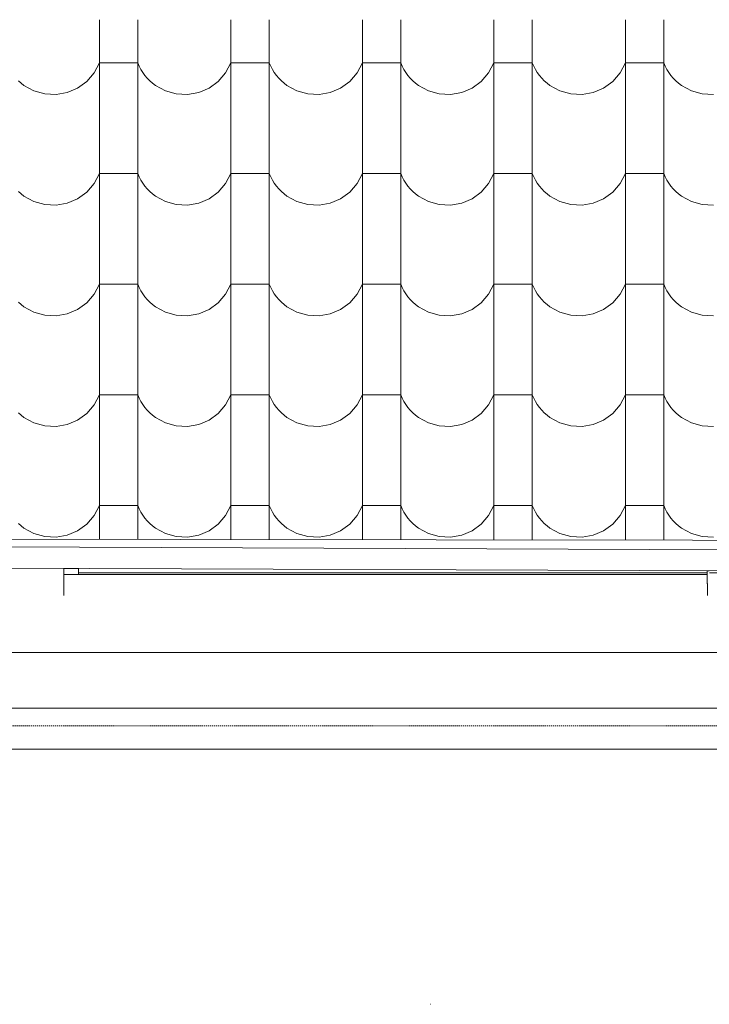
# Model space of a CAD drawing. Header units: millimetres. Extents: x -20699 to 32021, y -4298 to 11971.
# Tile 13 of 74: x -14334 to -13469, y 6480 to 7717. Entities that reach past the tile are written whole.
import ezdxf

# ---------------------------------------------------------------- set-up
doc = ezdxf.new("R2010")
doc.units = ezdxf.units.MM
doc.header["$MEASUREMENT"] = 0
doc.linetypes.add('Wipeout_Contour', pattern=[1000, 0, -1000])
doc.linetypes.add('Čárkovaná S', pattern=[2.5, 1.5, -1])
for name, color, linetype in [('A-A_1_2D prvky - obecné', 7, 'Continuous'), ('A-A_1_Bourané_Konstrukce - krov', 7, 'Continuous'), ('A-A_1_Bourané_Konstrukce - nosné', 7, 'Continuous'), ('A-A_1_Bourané_Konstrukce - střechy a skořepiny', 7, 'Continuous'), ('A-A_1_Bourané_Výplně - Povrchové', 7, 'Continuous'), ('A-A_1_Konstrukce - krov', 7, 'Continuous'), ('A-A_1_Konstrukce - střechy a skořepiny', 7, 'Continuous'), ('A-A_1_Výplně - Povrchové', 7, 'Continuous')]:
    doc.layers.add(name, color=color, linetype=linetype)

# ---------------------------------------------------------------- blocks, each defined once
blk = doc.blocks.new('*X1', base_point=(-21954.7, -8431.5))
at = {"layer": 'A-A_1_Bourané_Výplně - Povrchové', "color": 251, "linetype": 'Continuous', "lineweight": 20, "true_color": 0x6a6a6a}
for p, q in [((-14233.9, 7716.5), (-14233.9, 7578)), ((-14185.9, 7716.5), (-14185.9, 7578)), ((-14068.9, 7716.5), (-14068.9, 7578)), ((-14020.9, 7716.5), (-14020.9, 7578)), ((-13903.9, 7716.5), (-13903.9, 7578)), ((-13855.9, 7716.5), (-13855.9, 7578)), ((-13738.9, 7716.5), (-13738.9, 7578)), ((-13690.9, 7716.5), (-13690.9, 7578)), ((-13573.9, 7716.5), (-13573.9, 7578)), ((-13525.9, 7716.5), (-13525.9, 7578)), ((-14240.6, 7650), (-14233.9, 7662.5)), ((-14209.9, 7662.5), (-14233.9, 7662.5)), ((-14185.9, 7662.5), (-14209.9, 7662.5)), ((-14185.9, 7662.5), (-14184, 7658.3)), ((-14184, 7658.3), (-14181.9, 7654.3)), ((-14075.6, 7650), (-14068.9, 7662.5)), ((-14044.9, 7662.5), (-14068.9, 7662.5)), ((-14020.9, 7662.5), (-14044.9, 7662.5)), ((-14020.9, 7662.5), (-14019, 7658.3)), ((-14019, 7658.3), (-14016.9, 7654.3)), ((-13910.6, 7650), (-13903.9, 7662.5)), ((-13879.9, 7662.5), (-13903.9, 7662.5)), ((-13855.9, 7662.5), (-13879.9, 7662.5)), ((-13855.9, 7662.5), (-13854, 7658.3)), ((-13854, 7658.3), (-13851.9, 7654.3)), ((-13745.6, 7650), (-13738.9, 7662.5)), ((-13714.9, 7662.5), (-13738.9, 7662.5)), ((-13690.9, 7662.5), (-13714.9, 7662.5)), ((-13690.9, 7662.5), (-13689, 7658.3)), ((-13689, 7658.3), (-13686.9, 7654.3)), ((-13580.6, 7650), (-13573.9, 7662.5)), ((-13549.9, 7662.5), (-13573.9, 7662.5)), ((-13525.9, 7662.5), (-13549.9, 7662.5)), ((-13525.9, 7662.5), (-13524, 7658.3)), ((-13524, 7658.3), (-13521.9, 7654.3)), ((-14249.9, 7639.2), (-14240.6, 7650)), ((-14181.9, 7654.3), (-14179.5, 7650.4)), ((-14179.5, 7650.4), (-14176.8, 7646.7)), ((-14176.8, 7646.7), (-14173.9, 7643.3)), ((-14084.9, 7639.2), (-14075.6, 7650)), ((-14016.9, 7654.3), (-14014.5, 7650.4)), ((-14014.5, 7650.4), (-14011.8, 7646.7)), ((-14011.8, 7646.7), (-14008.9, 7643.3)), ((-13919.9, 7639.2), (-13910.6, 7650)), ((-13851.9, 7654.3), (-13849.5, 7650.4)), ((-13849.5, 7650.4), (-13846.8, 7646.7)), ((-13846.8, 7646.7), (-13843.9, 7643.3)), ((-13754.9, 7639.2), (-13745.6, 7650)), ((-13686.9, 7654.3), (-13684.5, 7650.4)), ((-13684.5, 7650.4), (-13681.8, 7646.7)), ((-13681.8, 7646.7), (-13678.9, 7643.3)), ((-13589.9, 7639.2), (-13580.6, 7650)), ((-13521.9, 7654.3), (-13519.5, 7650.4)), ((-13519.5, 7650.4), (-13516.8, 7646.7)), ((-13516.8, 7646.7), (-13513.9, 7643.3)), ((-14335.7, 7640), (-14332.3, 7637)), ((-14332.3, 7637), (-14328.7, 7634.2)), ((-14328.7, 7634.2), (-14316.2, 7627.4)), ((-14261.4, 7630.9), (-14249.9, 7639.2)), ((-14173.9, 7643.3), (-14170.7, 7640)), ((-14170.7, 7640), (-14167.3, 7637)), ((-14167.3, 7637), (-14163.7, 7634.2)), ((-14163.7, 7634.2), (-14151.2, 7627.4)), ((-14096.4, 7630.9), (-14084.9, 7639.2)), ((-14008.9, 7643.3), (-14005.7, 7640)), ((-14005.7, 7640), (-14002.3, 7637)), ((-14002.3, 7637), (-13998.7, 7634.2)), ((-13998.7, 7634.2), (-13986.2, 7627.4)), ((-13931.4, 7630.9), (-13919.9, 7639.2)), ((-13843.9, 7643.3), (-13840.7, 7640)), ((-13840.7, 7640), (-13837.3, 7637)), ((-13837.3, 7637), (-13833.7, 7634.2)), ((-13833.7, 7634.2), (-13821.2, 7627.4)), ((-13766.4, 7630.9), (-13754.9, 7639.2)), ((-13678.9, 7643.3), (-13675.7, 7640)), ((-13675.7, 7640), (-13672.3, 7637)), ((-13672.3, 7637), (-13668.7, 7634.2)), ((-13668.7, 7634.2), (-13656.2, 7627.4)), ((-13601.4, 7630.9), (-13589.9, 7639.2)), ((-13513.9, 7643.3), (-13510.7, 7640)), ((-13510.7, 7640), (-13507.3, 7637)), ((-13507.3, 7637), (-13503.7, 7634.2)), ((-13503.7, 7634.2), (-13491.2, 7627.4)), ((-14316.2, 7627.4), (-14302.6, 7623.5)), ((-14302.6, 7623.5), (-14288.4, 7622.8)), ((-14288.4, 7622.8), (-14274.4, 7625.3)), ((-14274.4, 7625.3), (-14261.4, 7630.9)), ((-14151.2, 7627.4), (-14137.6, 7623.5)), ((-14137.6, 7623.5), (-14123.4, 7622.8)), ((-14123.4, 7622.8), (-14109.4, 7625.3)), ((-14109.4, 7625.3), (-14096.4, 7630.9)), ((-13986.2, 7627.4), (-13972.6, 7623.5)), ((-13972.6, 7623.5), (-13958.4, 7622.8)), ((-13958.4, 7622.8), (-13944.4, 7625.3)), ((-13944.4, 7625.3), (-13931.4, 7630.9)), ((-13821.2, 7627.4), (-13807.6, 7623.5)), ((-13807.6, 7623.5), (-13793.4, 7622.8)), ((-13793.4, 7622.8), (-13779.4, 7625.3)), ((-13779.4, 7625.3), (-13766.4, 7630.9)), ((-13656.2, 7627.4), (-13642.6, 7623.5)), ((-13642.6, 7623.5), (-13628.4, 7622.8)), ((-13628.4, 7622.8), (-13614.4, 7625.3)), ((-13614.4, 7625.3), (-13601.4, 7630.9)), ((-13491.2, 7627.4), (-13477.6, 7623.5)), ((-13477.6, 7623.5), (-13463.4, 7622.8)), ((-14233.9, 7577.5), (-14233.9, 7439)), ((-14185.9, 7577.5), (-14185.9, 7439)), ((-14068.9, 7577.5), (-14068.9, 7439)), ((-14020.9, 7577.5), (-14020.9, 7439)), ((-13903.9, 7577.5), (-13903.9, 7439)), ((-13855.9, 7577.5), (-13855.9, 7439)), ((-13738.9, 7577.5), (-13738.9, 7439)), ((-13690.9, 7577.5), (-13690.9, 7439)), ((-13573.9, 7577.5), (-13573.9, 7439)), ((-13525.9, 7577.5), (-13525.9, 7439)), ((-14240.6, 7511), (-14233.9, 7523.5)), ((-14209.9, 7523.5), (-14233.9, 7523.5)), ((-14185.9, 7523.5), (-14209.9, 7523.5)), ((-14185.9, 7523.5), (-14184, 7519.3)), ((-14075.6, 7511), (-14068.9, 7523.5)), ((-14044.9, 7523.5), (-14068.9, 7523.5)), ((-14020.9, 7523.5), (-14044.9, 7523.5)), ((-14020.9, 7523.5), (-14019, 7519.3)), ((-13910.6, 7511), (-13903.9, 7523.5)), ((-13879.9, 7523.5), (-13903.9, 7523.5)), ((-13855.9, 7523.5), (-13879.9, 7523.5)), ((-13855.9, 7523.5), (-13854, 7519.3)), ((-13745.6, 7511), (-13738.9, 7523.5)), ((-13714.9, 7523.5), (-13738.9, 7523.5)), ((-13690.9, 7523.5), (-13714.9, 7523.5)), ((-13690.9, 7523.5), (-13689, 7519.3)), ((-13580.6, 7511), (-13573.9, 7523.5)), ((-13549.9, 7523.5), (-13573.9, 7523.5)), ((-13525.9, 7523.5), (-13549.9, 7523.5)), ((-13525.9, 7523.5), (-13524, 7519.3)), ((-14249.9, 7500.2), (-14240.6, 7511)), ((-14184, 7519.3), (-14181.9, 7515.3)), ((-14181.9, 7515.3), (-14179.5, 7511.4)), ((-14179.5, 7511.4), (-14176.8, 7507.7)), ((-14176.8, 7507.7), (-14173.9, 7504.3)), ((-14084.9, 7500.2), (-14075.6, 7511)), ((-14019, 7519.3), (-14016.9, 7515.3)), ((-14016.9, 7515.3), (-14014.5, 7511.4)), ((-14014.5, 7511.4), (-14011.8, 7507.7)), ((-14011.8, 7507.7), (-14008.9, 7504.3)), ((-13919.9, 7500.2), (-13910.6, 7511)), ((-13854, 7519.3), (-13851.9, 7515.3)), ((-13851.9, 7515.3), (-13849.5, 7511.4)), ((-13849.5, 7511.4), (-13846.8, 7507.7)), ((-13846.8, 7507.7), (-13843.9, 7504.3)), ((-13754.9, 7500.2), (-13745.6, 7511)), ((-13689, 7519.3), (-13686.9, 7515.3)), ((-13686.9, 7515.3), (-13684.5, 7511.4)), ((-13684.5, 7511.4), (-13681.8, 7507.7)), ((-13681.8, 7507.7), (-13678.9, 7504.3)), ((-13589.9, 7500.2), (-13580.6, 7511)), ((-13524, 7519.3), (-13521.9, 7515.3)), ((-13521.9, 7515.3), (-13519.5, 7511.4)), ((-13519.5, 7511.4), (-13516.8, 7507.7)), ((-13516.8, 7507.7), (-13513.9, 7504.3)), ((-14335.7, 7501), (-14332.3, 7498)), ((-14332.3, 7498), (-14328.7, 7495.2)), ((-14328.7, 7495.2), (-14316.2, 7488.4)), ((-14261.4, 7491.9), (-14249.9, 7500.2)), ((-14173.9, 7504.3), (-14170.7, 7501)), ((-14170.7, 7501), (-14167.3, 7498)), ((-14167.3, 7498), (-14163.7, 7495.2)), ((-14163.7, 7495.2), (-14151.2, 7488.4)), ((-14096.4, 7491.9), (-14084.9, 7500.2)), ((-14008.9, 7504.3), (-14005.7, 7501)), ((-14005.7, 7501), (-14002.3, 7498)), ((-14002.3, 7498), (-13998.7, 7495.2)), ((-13998.7, 7495.2), (-13986.2, 7488.4)), ((-13931.4, 7491.9), (-13919.9, 7500.2)), ((-13843.9, 7504.3), (-13840.7, 7501)), ((-13840.7, 7501), (-13837.3, 7498)), ((-13837.3, 7498), (-13833.7, 7495.2)), ((-13833.7, 7495.2), (-13821.2, 7488.4)), ((-13766.4, 7491.9), (-13754.9, 7500.2)), ((-13678.9, 7504.3), (-13675.7, 7501)), ((-13675.7, 7501), (-13672.3, 7498)), ((-13672.3, 7498), (-13668.7, 7495.2)), ((-13668.7, 7495.2), (-13656.2, 7488.4)), ((-13601.4, 7491.9), (-13589.9, 7500.2)), ((-13513.9, 7504.3), (-13510.7, 7501)), ((-13510.7, 7501), (-13507.3, 7498)), ((-13507.3, 7498), (-13503.7, 7495.2)), ((-13503.7, 7495.2), (-13491.2, 7488.4)), ((-14316.2, 7488.4), (-14302.6, 7484.5)), ((-14302.6, 7484.5), (-14288.4, 7483.8)), ((-14288.4, 7483.8), (-14274.4, 7486.3)), ((-14274.4, 7486.3), (-14261.4, 7491.9)), ((-14151.2, 7488.4), (-14137.6, 7484.5)), ((-14137.6, 7484.5), (-14123.4, 7483.8)), ((-14123.4, 7483.8), (-14109.4, 7486.3)), ((-14109.4, 7486.3), (-14096.4, 7491.9)), ((-13986.2, 7488.4), (-13972.6, 7484.5)), ((-13972.6, 7484.5), (-13958.4, 7483.8)), ((-13958.4, 7483.8), (-13944.4, 7486.3)), ((-13944.4, 7486.3), (-13931.4, 7491.9)), ((-13821.2, 7488.4), (-13807.6, 7484.5)), ((-13807.6, 7484.5), (-13793.4, 7483.8)), ((-13793.4, 7483.8), (-13779.4, 7486.3)), ((-13779.4, 7486.3), (-13766.4, 7491.9)), ((-13656.2, 7488.4), (-13642.6, 7484.5)), ((-13642.6, 7484.5), (-13628.4, 7483.8)), ((-13628.4, 7483.8), (-13614.4, 7486.3)), ((-13614.4, 7486.3), (-13601.4, 7491.9)), ((-13491.2, 7488.4), (-13477.6, 7484.5)), ((-13477.6, 7484.5), (-13463.4, 7483.8)), ((-14233.9, 7438.5), (-14233.9, 7300)), ((-14185.9, 7438.5), (-14185.9, 7300)), ((-14068.9, 7438.5), (-14068.9, 7300)), ((-14020.9, 7438.5), (-14020.9, 7300)), ((-13903.9, 7438.5), (-13903.9, 7300)), ((-13855.9, 7438.5), (-13855.9, 7300)), ((-13738.9, 7438.5), (-13738.9, 7300)), ((-13690.9, 7438.5), (-13690.9, 7300)), ((-13573.9, 7438.5), (-13573.9, 7300)), ((-13525.9, 7438.5), (-13525.9, 7300)), ((-14240.6, 7372), (-14233.9, 7384.5)), ((-14209.9, 7384.5), (-14233.9, 7384.5)), ((-14185.9, 7384.5), (-14209.9, 7384.5)), ((-14185.9, 7384.5), (-14184, 7380.3)), ((-14075.6, 7372), (-14068.9, 7384.5)), ((-14044.9, 7384.5), (-14068.9, 7384.5)), ((-14020.9, 7384.5), (-14044.9, 7384.5)), ((-14020.9, 7384.5), (-14019, 7380.3)), ((-13910.6, 7372), (-13903.9, 7384.5)), ((-13879.9, 7384.5), (-13903.9, 7384.5)), ((-13855.9, 7384.5), (-13879.9, 7384.5)), ((-13855.9, 7384.5), (-13854, 7380.3)), ((-13745.6, 7372), (-13738.9, 7384.5)), ((-13714.9, 7384.5), (-13738.9, 7384.5)), ((-13690.9, 7384.5), (-13714.9, 7384.5)), ((-13690.9, 7384.5), (-13689, 7380.3)), ((-13580.6, 7372), (-13573.9, 7384.5)), ((-13549.9, 7384.5), (-13573.9, 7384.5)), ((-13525.9, 7384.5), (-13549.9, 7384.5)), ((-13525.9, 7384.5), (-13524, 7380.3)), ((-14249.9, 7361.2), (-14240.6, 7372)), ((-14184, 7380.3), (-14181.9, 7376.3)), ((-14181.9, 7376.3), (-14179.5, 7372.4)), ((-14179.5, 7372.4), (-14176.8, 7368.7)), ((-14084.9, 7361.2), (-14075.6, 7372)), ((-14019, 7380.3), (-14016.9, 7376.3)), ((-14016.9, 7376.3), (-14014.5, 7372.4)), ((-14014.5, 7372.4), (-14011.8, 7368.7)), ((-13919.9, 7361.2), (-13910.6, 7372)), ((-13854, 7380.3), (-13851.9, 7376.3)), ((-13851.9, 7376.3), (-13849.5, 7372.4)), ((-13849.5, 7372.4), (-13846.8, 7368.7)), ((-13754.9, 7361.2), (-13745.6, 7372)), ((-13689, 7380.3), (-13686.9, 7376.3)), ((-13686.9, 7376.3), (-13684.5, 7372.4)), ((-13684.5, 7372.4), (-13681.8, 7368.7)), ((-13589.9, 7361.2), (-13580.6, 7372)), ((-13524, 7380.3), (-13521.9, 7376.3)), ((-13521.9, 7376.3), (-13519.5, 7372.4)), ((-13519.5, 7372.4), (-13516.8, 7368.7)), ((-14335.7, 7362), (-14332.3, 7359)), ((-14332.3, 7359), (-14328.7, 7356.2)), ((-14261.4, 7352.9), (-14249.9, 7361.2)), ((-14176.8, 7368.7), (-14173.9, 7365.3)), ((-14173.9, 7365.3), (-14170.7, 7362)), ((-14170.7, 7362), (-14167.3, 7359)), ((-14167.3, 7359), (-14163.7, 7356.2)), ((-14096.4, 7352.9), (-14084.9, 7361.2)), ((-14011.8, 7368.7), (-14008.9, 7365.3)), ((-14008.9, 7365.3), (-14005.7, 7362)), ((-14005.7, 7362), (-14002.3, 7359)), ((-14002.3, 7359), (-13998.7, 7356.2)), ((-13931.4, 7352.9), (-13919.9, 7361.2)), ((-13846.8, 7368.7), (-13843.9, 7365.3)), ((-13843.9, 7365.3), (-13840.7, 7362)), ((-13840.7, 7362), (-13837.3, 7359)), ((-13837.3, 7359), (-13833.7, 7356.2)), ((-13766.4, 7352.9), (-13754.9, 7361.2)), ((-13681.8, 7368.7), (-13678.9, 7365.3)), ((-13678.9, 7365.3), (-13675.7, 7362)), ((-13675.7, 7362), (-13672.3, 7359)), ((-13672.3, 7359), (-13668.7, 7356.2)), ((-13601.4, 7352.9), (-13589.9, 7361.2)), ((-13516.8, 7368.7), (-13513.9, 7365.3)), ((-13513.9, 7365.3), (-13510.7, 7362)), ((-13510.7, 7362), (-13507.3, 7359)), ((-13507.3, 7359), (-13503.7, 7356.2)), ((-14328.7, 7356.2), (-14316.2, 7349.4)), ((-14316.2, 7349.4), (-14302.6, 7345.5)), ((-14288.4, 7344.8), (-14274.4, 7347.3)), ((-14274.4, 7347.3), (-14261.4, 7352.9)), ((-14163.7, 7356.2), (-14151.2, 7349.4)), ((-14151.2, 7349.4), (-14137.6, 7345.5)), ((-14123.4, 7344.8), (-14109.4, 7347.3)), ((-14109.4, 7347.3), (-14096.4, 7352.9)), ((-13998.7, 7356.2), (-13986.2, 7349.4)), ((-13986.2, 7349.4), (-13972.6, 7345.5)), ((-13958.4, 7344.8), (-13944.4, 7347.3)), ((-13944.4, 7347.3), (-13931.4, 7352.9)), ((-13833.7, 7356.2), (-13821.2, 7349.4)), ((-13821.2, 7349.4), (-13807.6, 7345.5)), ((-13793.4, 7344.8), (-13779.4, 7347.3)), ((-13779.4, 7347.3), (-13766.4, 7352.9)), ((-13668.7, 7356.2), (-13656.2, 7349.4)), ((-13656.2, 7349.4), (-13642.6, 7345.5)), ((-13628.4, 7344.8), (-13614.4, 7347.3)), ((-13614.4, 7347.3), (-13601.4, 7352.9)), ((-13503.7, 7356.2), (-13491.2, 7349.4)), ((-13491.2, 7349.4), (-13477.6, 7345.5)), ((-14302.6, 7345.5), (-14288.4, 7344.8)), ((-14137.6, 7345.5), (-14123.4, 7344.8)), ((-13972.6, 7345.5), (-13958.4, 7344.8)), ((-13807.6, 7345.5), (-13793.4, 7344.8)), ((-13642.6, 7345.5), (-13628.4, 7344.8)), ((-13477.6, 7345.5), (-13463.4, 7344.8)), ((-14233.9, 7299.5), (-14233.9, 7161)), ((-14185.9, 7299.5), (-14185.9, 7161)), ((-14068.9, 7299.5), (-14068.9, 7161)), ((-14020.9, 7299.5), (-14020.9, 7161)), ((-13903.9, 7299.5), (-13903.9, 7161)), ((-13855.9, 7299.5), (-13855.9, 7161)), ((-13738.9, 7299.5), (-13738.9, 7161)), ((-13690.9, 7299.5), (-13690.9, 7161)), ((-13573.9, 7299.5), (-13573.9, 7161)), ((-13525.9, 7299.5), (-13525.9, 7161)), ((-14240.6, 7233), (-14233.9, 7245.5)), ((-14209.9, 7245.5), (-14233.9, 7245.5)), ((-14185.9, 7245.5), (-14209.9, 7245.5)), ((-14185.9, 7245.5), (-14184, 7241.3)), ((-14184, 7241.3), (-14181.9, 7237.3)), ((-14181.9, 7237.3), (-14179.5, 7233.4)), ((-14075.6, 7233), (-14068.9, 7245.5)), ((-14044.9, 7245.5), (-14068.9, 7245.5)), ((-14020.9, 7245.5), (-14044.9, 7245.5)), ((-14020.9, 7245.5), (-14019, 7241.3)), ((-14019, 7241.3), (-14016.9, 7237.3)), ((-14016.9, 7237.3), (-14014.5, 7233.4)), ((-13910.6, 7233), (-13903.9, 7245.5)), ((-13879.9, 7245.5), (-13903.9, 7245.5)), ((-13855.9, 7245.5), (-13879.9, 7245.5)), ((-13855.9, 7245.5), (-13854, 7241.3)), ((-13854, 7241.3), (-13851.9, 7237.3)), ((-13851.9, 7237.3), (-13849.5, 7233.4)), ((-13745.6, 7233), (-13738.9, 7245.5)), ((-13714.9, 7245.5), (-13738.9, 7245.5)), ((-13690.9, 7245.5), (-13714.9, 7245.5)), ((-13690.9, 7245.5), (-13689, 7241.3)), ((-13689, 7241.3), (-13686.9, 7237.3)), ((-13686.9, 7237.3), (-13684.5, 7233.4)), ((-13580.6, 7233), (-13573.9, 7245.5)), ((-13549.9, 7245.5), (-13573.9, 7245.5)), ((-13525.9, 7245.5), (-13549.9, 7245.5)), ((-13525.9, 7245.5), (-13524, 7241.3)), ((-13524, 7241.3), (-13521.9, 7237.3)), ((-13521.9, 7237.3), (-13519.5, 7233.4)), ((-14335.7, 7223), (-14332.3, 7220)), ((-14249.9, 7222.2), (-14240.6, 7233)), ((-14179.5, 7233.4), (-14176.8, 7229.7)), ((-14176.8, 7229.7), (-14173.9, 7226.3)), ((-14173.9, 7226.3), (-14170.7, 7223)), ((-14170.7, 7223), (-14167.3, 7220)), ((-14084.9, 7222.2), (-14075.6, 7233)), ((-14014.5, 7233.4), (-14011.8, 7229.7)), ((-14011.8, 7229.7), (-14008.9, 7226.3)), ((-14008.9, 7226.3), (-14005.7, 7223)), ((-14005.7, 7223), (-14002.3, 7220)), ((-13919.9, 7222.2), (-13910.6, 7233)), ((-13849.5, 7233.4), (-13846.8, 7229.7)), ((-13846.8, 7229.7), (-13843.9, 7226.3)), ((-13843.9, 7226.3), (-13840.7, 7223)), ((-13840.7, 7223), (-13837.3, 7220)), ((-13754.9, 7222.2), (-13745.6, 7233)), ((-13684.5, 7233.4), (-13681.8, 7229.7)), ((-13681.8, 7229.7), (-13678.9, 7226.3)), ((-13678.9, 7226.3), (-13675.7, 7223)), ((-13675.7, 7223), (-13672.3, 7220)), ((-13589.9, 7222.2), (-13580.6, 7233)), ((-13519.5, 7233.4), (-13516.8, 7229.7)), ((-13516.8, 7229.7), (-13513.9, 7226.3)), ((-13513.9, 7226.3), (-13510.7, 7223)), ((-13510.7, 7223), (-13507.3, 7220)), ((-14332.3, 7220), (-14328.7, 7217.2)), ((-14328.7, 7217.2), (-14316.2, 7210.4)), ((-14274.4, 7208.3), (-14261.4, 7213.9)), ((-14261.4, 7213.9), (-14249.9, 7222.2)), ((-14167.3, 7220), (-14163.7, 7217.2)), ((-14163.7, 7217.2), (-14151.2, 7210.4)), ((-14109.4, 7208.3), (-14096.4, 7213.9)), ((-14096.4, 7213.9), (-14084.9, 7222.2)), ((-14002.3, 7220), (-13998.7, 7217.2)), ((-13998.7, 7217.2), (-13986.2, 7210.4)), ((-13944.4, 7208.3), (-13931.4, 7213.9)), ((-13931.4, 7213.9), (-13919.9, 7222.2)), ((-13837.3, 7220), (-13833.7, 7217.2)), ((-13833.7, 7217.2), (-13821.2, 7210.4)), ((-13779.4, 7208.3), (-13766.4, 7213.9)), ((-13766.4, 7213.9), (-13754.9, 7222.2)), ((-13672.3, 7220), (-13668.7, 7217.2)), ((-13668.7, 7217.2), (-13656.2, 7210.4)), ((-13614.4, 7208.3), (-13601.4, 7213.9)), ((-13601.4, 7213.9), (-13589.9, 7222.2)), ((-13507.3, 7220), (-13503.7, 7217.2)), ((-13503.7, 7217.2), (-13491.2, 7210.4)), ((-14316.2, 7210.4), (-14302.6, 7206.5)), ((-14302.6, 7206.5), (-14288.4, 7205.8)), ((-14288.4, 7205.8), (-14274.4, 7208.3)), ((-14151.2, 7210.4), (-14137.6, 7206.5)), ((-14137.6, 7206.5), (-14123.4, 7205.8)), ((-14123.4, 7205.8), (-14109.4, 7208.3)), ((-13986.2, 7210.4), (-13972.6, 7206.5)), ((-13972.6, 7206.5), (-13958.4, 7205.8)), ((-13958.4, 7205.8), (-13944.4, 7208.3)), ((-13821.2, 7210.4), (-13807.6, 7206.5)), ((-13807.6, 7206.5), (-13793.4, 7205.8)), ((-13793.4, 7205.8), (-13779.4, 7208.3)), ((-13656.2, 7210.4), (-13642.6, 7206.5)), ((-13642.6, 7206.5), (-13628.4, 7205.8)), ((-13628.4, 7205.8), (-13614.4, 7208.3)), ((-13491.2, 7210.4), (-13477.6, 7206.5)), ((-13477.6, 7206.5), (-13463.4, 7205.8)), ((-14233.9, 7160.5), (-14233.9, 7064.1)), ((-14185.9, 7160.5), (-14185.9, 7064)), ((-14068.9, 7160.5), (-14068.9, 7063.8)), ((-14020.9, 7160.5), (-14020.9, 7063.8)), ((-13903.9, 7160.5), (-13903.9, 7063.6)), ((-13855.9, 7160.5), (-13855.9, 7063.6)), ((-13738.9, 7160.5), (-13738.9, 7063.4)), ((-13690.9, 7160.5), (-13690.9, 7063.3)), ((-13573.9, 7160.5), (-13573.9, 7063.2)), ((-13525.9, 7160.5), (-13525.9, 7063.1)), ((-14240.6, 7094), (-14233.9, 7106.5)), ((-14209.9, 7106.5), (-14233.9, 7106.5)), ((-14185.9, 7106.5), (-14209.9, 7106.5)), ((-14185.9, 7106.5), (-14184, 7102.3)), ((-14184, 7102.3), (-14181.9, 7098.3)), ((-14075.6, 7094), (-14068.9, 7106.5)), ((-14044.9, 7106.5), (-14068.9, 7106.5)), ((-14020.9, 7106.5), (-14044.9, 7106.5)), ((-14020.9, 7106.5), (-14019, 7102.3)), ((-14019, 7102.3), (-14016.9, 7098.3)), ((-13910.6, 7094), (-13903.9, 7106.5)), ((-13879.9, 7106.5), (-13903.9, 7106.5)), ((-13855.9, 7106.5), (-13879.9, 7106.5)), ((-13855.9, 7106.5), (-13854, 7102.3)), ((-13854, 7102.3), (-13851.9, 7098.3)), ((-13745.6, 7094), (-13738.9, 7106.5)), ((-13714.9, 7106.5), (-13738.9, 7106.5)), ((-13690.9, 7106.5), (-13714.9, 7106.5)), ((-13690.9, 7106.5), (-13689, 7102.3)), ((-13689, 7102.3), (-13686.9, 7098.3)), ((-13580.6, 7094), (-13573.9, 7106.5)), ((-13549.9, 7106.5), (-13573.9, 7106.5)), ((-13525.9, 7106.5), (-13549.9, 7106.5)), ((-13525.9, 7106.5), (-13524, 7102.3)), ((-13524, 7102.3), (-13521.9, 7098.3)), ((-14249.9, 7083.2), (-14240.6, 7094)), ((-14181.9, 7098.3), (-14179.5, 7094.4)), ((-14179.5, 7094.4), (-14176.8, 7090.7)), ((-14176.8, 7090.7), (-14173.9, 7087.3)), ((-14173.9, 7087.3), (-14170.7, 7084)), ((-14084.9, 7083.2), (-14075.6, 7094)), ((-14016.9, 7098.3), (-14014.5, 7094.4)), ((-14014.5, 7094.4), (-14011.8, 7090.7)), ((-14011.8, 7090.7), (-14008.9, 7087.3)), ((-14008.9, 7087.3), (-14005.7, 7084)), ((-13919.9, 7083.2), (-13910.6, 7094)), ((-13851.9, 7098.3), (-13849.5, 7094.4)), ((-13849.5, 7094.4), (-13846.8, 7090.7)), ((-13846.8, 7090.7), (-13843.9, 7087.3)), ((-13843.9, 7087.3), (-13840.7, 7084)), ((-13754.9, 7083.2), (-13745.6, 7094)), ((-13686.9, 7098.3), (-13684.5, 7094.4)), ((-13684.5, 7094.4), (-13681.8, 7090.7)), ((-13681.8, 7090.7), (-13678.9, 7087.3)), ((-13678.9, 7087.3), (-13675.7, 7084)), ((-13589.9, 7083.2), (-13580.6, 7094)), ((-13521.9, 7098.3), (-13519.5, 7094.4)), ((-13519.5, 7094.4), (-13516.8, 7090.7)), ((-13516.8, 7090.7), (-13513.9, 7087.3)), ((-13513.9, 7087.3), (-13510.7, 7084)), ((-14335.7, 7084), (-14332.3, 7081)), ((-14332.3, 7081), (-14328.7, 7078.2)), ((-14328.7, 7078.2), (-14316.2, 7071.4)), ((-14274.4, 7069.3), (-14261.4, 7074.9)), ((-14261.4, 7074.9), (-14249.9, 7083.2)), ((-14170.7, 7084), (-14167.3, 7081)), ((-14167.3, 7081), (-14163.7, 7078.2)), ((-14163.7, 7078.2), (-14151.2, 7071.4)), ((-14109.4, 7069.3), (-14096.4, 7074.9)), ((-14096.4, 7074.9), (-14084.9, 7083.2)), ((-14005.7, 7084), (-14002.3, 7081)), ((-14002.3, 7081), (-13998.7, 7078.2)), ((-13998.7, 7078.2), (-13986.2, 7071.4)), ((-13944.4, 7069.3), (-13931.4, 7074.9)), ((-13931.4, 7074.9), (-13919.9, 7083.2)), ((-13840.7, 7084), (-13837.3, 7081)), ((-13837.3, 7081), (-13833.7, 7078.2)), ((-13833.7, 7078.2), (-13821.2, 7071.4)), ((-13779.4, 7069.3), (-13766.4, 7074.9)), ((-13766.4, 7074.9), (-13754.9, 7083.2)), ((-13675.7, 7084), (-13672.3, 7081)), ((-13672.3, 7081), (-13668.7, 7078.2)), ((-13668.7, 7078.2), (-13656.2, 7071.4)), ((-13614.4, 7069.3), (-13601.4, 7074.9)), ((-13601.4, 7074.9), (-13589.9, 7083.2)), ((-13510.7, 7084), (-13507.3, 7081)), ((-13507.3, 7081), (-13503.7, 7078.2)), ((-13503.7, 7078.2), (-13491.2, 7071.4)), ((-14316.2, 7071.4), (-14302.6, 7067.5)), ((-14302.6, 7067.5), (-14288.4, 7066.8)), ((-14288.4, 7066.8), (-14274.4, 7069.3)), ((-14151.2, 7071.4), (-14137.6, 7067.5)), ((-14137.6, 7067.5), (-14123.4, 7066.8)), ((-14123.4, 7066.8), (-14109.4, 7069.3)), ((-13986.2, 7071.4), (-13972.6, 7067.5)), ((-13972.6, 7067.5), (-13958.4, 7066.8)), ((-13958.4, 7066.8), (-13944.4, 7069.3)), ((-13821.2, 7071.4), (-13807.6, 7067.5)), ((-13807.6, 7067.5), (-13793.4, 7066.8)), ((-13793.4, 7066.8), (-13779.4, 7069.3)), ((-13656.2, 7071.4), (-13642.6, 7067.5)), ((-13642.6, 7067.5), (-13628.4, 7066.8)), ((-13628.4, 7066.8), (-13614.4, 7069.3)), ((-13491.2, 7071.4), (-13477.6, 7067.5)), ((-13477.6, 7067.5), (-13463.4, 7066.8))]:
    blk.add_line(p, q, dxfattribs=at)

msp = doc.modelspace()

# ---------------------------------------------------------------- linework, layer by layer
at = {"layer": 'A-A_1_2D prvky - obecné', "color": 254, "linetype": 'Čárkovaná S', "lineweight": 13}
msp.add_line((-18902.6, 6830), (-9430.7, 6830), dxfattribs=at)
at = {"layer": 'A-A_1_Bourané_Konstrukce - střechy a skořepiny', "color": 42, "linetype": 'Continuous', "lineweight": 13, "true_color": 0xe4ad2c}
for p, q in [((-19153.4, 7022.1), (-9820.5, 7022.1)), ((-19045.4, 6922.1), (-9612.2, 6922.1)), ((-9566.6, 6852), (-18829.1, 6852)), ((-9521.4, 6800.5), (-18825.5, 6800.5)), ((-9514.1, 6800.5), (-18819.4, 6800.5))]:
    msp.add_line(p, q, dxfattribs=at)
at = {"layer": 'A-A_1_Bourané_Konstrukce - střechy a skořepiny', "color": 42, "linetype": 'Wipeout_Contour', "lineweight": 13, "true_color": 0xe4ad2c}
for p, q in [((-9514.1, 6800.5), (-18819.3, 6800.5)), ((-18819.3, 6480), (-9473.9, 6480))]:
    msp.add_line(p, q, dxfattribs=at)
at = {"layer": 'A-A_1_Bourané_Konstrukce - střechy a skořepiny', "color": 42, "linetype": 'Continuous', "lineweight": 13, "true_color": 0xe4ad2c, "flags": 128}
msp.add_lwpolyline([(-18955.5, 7070.2), (-9632, 7058.1), (-4363.3, 10800.4), (-14369, 10800.4)], close=True, dxfattribs=at)

# ---------------------------------------------------------------- block references
at = {"layer": 'A-A_1_Konstrukce - střechy a skořepiny', "color": 9, "linetype": 'Continuous', "lineweight": 13}
msp.add_blockref('*X1', (-21954.7, -8431.5), dxfattribs=at)

# ---------------------------------------------------------------- next in the draw order: wipeouts: each hides what was drawn before it
at = {"color": 254, "linetype": 'Wipeout_Contour', "lineweight": 0, "ltscale": 62178.988049}
msp.add_wipeout([(-13471.4, 7020), (-14278.7, 7020), (-14278.7, 6993.3), (-13470.8, 6993.3)], dxfattribs=at).dxf.layer = 'A-A_1_Bourané_Výplně - Povrchové'

# ---------------------------------------------------------------- next in the draw order: wipeouts: each hides what was drawn before it
at = {"color": 254, "linetype": 'Wipeout_Contour', "lineweight": 0, "ltscale": 60737.438499}
msp.add_wipeout([(-13468.7, 7024.4), (-13471.5, 7024.5), (-13470.8, 6993.3), (-13468.7, 6993.3)], dxfattribs=at).dxf.layer = 'A-A_1_Bourané_Výplně - Povrchové'

# ---------------------------------------------------------------- next in the draw order: wipeouts: each hides what was drawn before it
at = {"color": 254, "linetype": 'Wipeout_Contour', "lineweight": 0, "ltscale": 99983.809413}
msp.add_wipeout([(-9645.3, 7036.7), (-18937.5, 7071.8), (-18929, 7045.1), (-9602.4, 7009.9), (-9602.4, 7013), (-9636.4, 7013.5), (-9643.2, 7029.6)], dxfattribs=at).dxf.layer = 'A-A_1_Bourané_Výplně - Povrchové'

# ---------------------------------------------------------------- next in the draw order: linework, layer by layer
at = {"layer": 'A-A_1_Bourané_Konstrukce - krov', "color": 8, "linetype": 'Continuous', "lineweight": 13}
msp.add_line((-13470.8, 6993.3), (-13471.5, 7024.5), dxfattribs=at)
at = {"layer": 'A-A_1_Bourané_Konstrukce - střechy a skořepiny', "color": 251, "linetype": 'Continuous', "lineweight": 20, "true_color": 0x6a6a6a}
msp.add_line((-18937.5, 7071.8), (-9645.3, 7036.7), dxfattribs=at)

# ---------------------------------------------------------------- next in the draw order: wipeouts: each hides what was drawn before it
at = {"color": 254, "linetype": 'Wipeout_Contour', "lineweight": 0, "ltscale": 63617.93997}
msp.add_wipeout([(-14278.7, 7027.5), (-14278.7, 7020), (-14260.4, 7020), (-14260.4, 7027.4)], dxfattribs=at).dxf.layer = 'A-A_1_Výplně - Povrchové'

# ---------------------------------------------------------------- next in the draw order: linework, layer by layer
at = {"layer": 'A-A_1_Konstrukce - krov', "color": 8, "linetype": 'Continuous', "lineweight": 13}
msp.add_line((-14260.4, 7020), (-14260.4, 7027.4), dxfattribs=at)

# ---------------------------------------------------------------- next in the draw order: wipeouts: each hides what was drawn before it
at = {"color": 254, "linetype": 'Wipeout_Contour', "lineweight": 0, "ltscale": 63843.046812}
msp.add_wipeout([(-14398.7, 7028), (-14398.7, 6993.3), (-14278.7, 6993.3), (-14278.7, 7027.5)], dxfattribs=at).dxf.layer = 'A-A_1_Výplně - Povrchové'

# ---------------------------------------------------------------- next in the draw order: linework, layer by layer
at = {"layer": 'A-A_1_Bourané_Konstrukce - nosné', "color": 251, "linetype": 'Continuous', "lineweight": 20, "true_color": 0x6a6a6a}
msp.add_line((-14278.7, 7020), (-13471.4, 7020), dxfattribs=at)
at = {"layer": 'A-A_1_Bourané_Konstrukce - střechy a skořepiny', "color": 251, "linetype": 'Continuous', "lineweight": 20, "true_color": 0x6a6a6a}
msp.add_line((-9602.4, 7009.9), (-18929, 7045.1), dxfattribs=at)
at = {"layer": 'A-A_1_Konstrukce - krov', "color": 8, "linetype": 'Continuous', "lineweight": 13}
msp.add_line((-14278.7, 6993.3), (-14278.7, 7027.5), dxfattribs=at)

doc.saveas('drawing.dxf')
